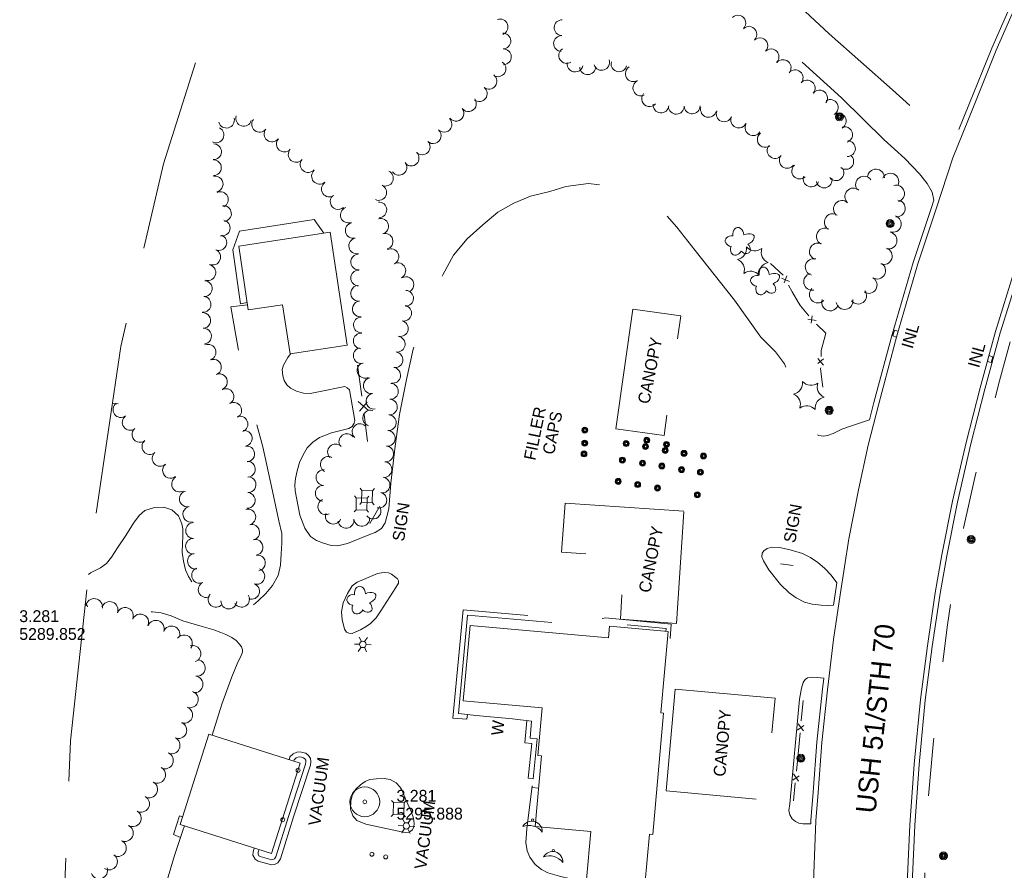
# Model space of a CAD drawing. Header units: feet. Extents: x 189694 to 191878, y 260766 to 262101.
# Tile 4 of 7: x 190568 to 191065, y 261262 to 261692. Entities that reach past the tile are written whole.
import ezdxf
from ezdxf.enums import TextEntityAlignment as Align

# ---------------------------------------------------------------- set-up
doc = ezdxf.new("R2010")
doc.units = ezdxf.units.FT
doc.header["$MEASUREMENT"] = 0
for name, pattern in [('DGN Style 3', [136.13208, 97.2372, -38.89488]), ('DGN Style 4', [155.676757, 77.78976, -38.89488, 0.097237, -38.89488]), ('DGN Style 5', [68.06604, 29.17116, -38.89488])]:
    doc.linetypes.add(name, pattern=pattern)
for name, color, linetype, lineweight in [('E_BLD', 251, 'Continuous', 13), ('E_BLD_Name', 231, 'Continuous', 0), ('E_DRN_Grate', 140, 'Continuous', 0), ('E_DWY', 3, 'DGN Style 3', 0), ('E_LAND_Vegetation', 20, 'Continuous', 0), ('E_MAP_Limits', 20, 'DGN Style 3', 0), ('E_MAP_PassPoints', 43, 'Continuous', 0), ('E_MISCPROP', 43, 'Continuous', 0), ('E_MISCPROP_HvyDash', 251, 'DGN Style 3', 13), ('E_MISCPROP_HvyLine', 251, 'Continuous', 13), ('E_MISCPROP_Railing', 43, 'Continuous', 0), ('E_MISCPROP_Solid', 251, 'Continuous', 0), ('E_PATH_Sidewalk', 3, 'DGN Style 5', 0), ('E_RDWY', 43, 'Continuous', 13), ('E_RDWY_Name', 231, 'Continuous', 0), ('E_UTL_AboveGroundPipe', 43, 'DGN Style 4', 0)]:
    doc.layers.add(name, color=color, linetype=linetype, lineweight=lineweight)
doc.styles.add('Style-IGR_FONT_0', font='IGR_FONT_0.shx')
doc.styles.add('Style-IGR_FONT_1', font='IGR_FONT_1.shx')

# ---------------------------------------------------------------- blocks, each defined once
blk = doc.blocks.new('PP_2')
at = {"layer": 'E_MAP_PassPoints', "color": 43, "linetype": 'Continuous', "lineweight": 0}
for radius in [7.5, 0.96]:
    blk.add_circle((0, 0), radius, dxfattribs=at)
blk = doc.blocks.new('CANOPY')
at = {"layer": 'E_BLD_Name', "color": 230, "linetype": 'Continuous', "lineweight": 0, "style": 'Style-IGR_FONT_0'}
blk.add_text('CANOPY', height=6, rotation=0.0001, dxfattribs=at).set_placement((0, -3.15))
blk = doc.blocks.new('CANOPY_1')
at = {"layer": 'E_BLD_Name', "color": 230, "linetype": 'Continuous', "lineweight": 0, "style": 'Style-IGR_FONT_0'}
blk.add_text('CANOPY', height=6, rotation=359.9998, dxfattribs=at).set_placement((0, -3.15))
blk = doc.blocks.new('WAL')
at = {"layer": 'E_MISCPROP_Railing', "color": 43, "linetype": 'Continuous', "lineweight": 0, "style": 'Style-IGR_FONT_0'}
blk.add_text('W', height=6, rotation=359.9999, dxfattribs=at).set_placement((-2.3, -0.01), align=Align.MIDDLE_LEFT)
blk = doc.blocks.new('INLT')
at = {"layer": 'E_MISCPROP_Railing', "color": 43, "linetype": 'Continuous', "lineweight": 0, "flags": 128}
blk.add_lwpolyline([(3, -2), (3, 0), (0, 0), (0, -2), (3, -2)], dxfattribs=at)
blk = doc.blocks.new('INL')
at = {"layer": 'E_MISCPROP_Railing', "color": 43, "linetype": 'Continuous', "lineweight": 0, "style": 'Style-IGR_FONT_0'}
blk.add_text('INL', height=6, rotation=359.9999, dxfattribs=at).set_placement((-5.79, -2.75))
blk = doc.blocks.new('INLT_3')
at = {"layer": 'E_MISCPROP_Railing', "color": 43, "linetype": 'Continuous', "lineweight": 0, "flags": 128}
blk.add_lwpolyline([(3, -2), (3, 0), (0, 0), (0, -2), (3, -2)], dxfattribs=at)
blk = doc.blocks.new('INL_3')
at = {"layer": 'E_MISCPROP_Railing', "color": 43, "linetype": 'Continuous', "lineweight": 0, "style": 'Style-IGR_FONT_0'}
blk.add_text('INL', height=6, rotation=360, dxfattribs=at).set_placement((-5.79, -2.75))
blk = doc.blocks.new('MHO')
at = {"layer": 'E_DRN_Grate', "color": 12, "linetype": 'Continuous', "lineweight": 0}
for centre, radius in [((0.04, -0.06), 1.5), ((0.04, -0.06), 1.22), ((0.04, -0.07), 0.968), ((0.01, -0.08), 0.605)]:
    blk.add_circle(centre, radius, dxfattribs=at)
blk = doc.blocks.new('FILLER')
at = {"layer": 'E_DRN_Grate', "color": 12, "linetype": 'Continuous', "lineweight": 0, "style": 'Style-IGR_FONT_0'}
for s, p in [('FILLER', (-15.52, 4.33)), ('CAPS', (-10.83, -4.33))]:
    blk.add_text(s, height=6, rotation=359.9999, dxfattribs=at).set_placement(p, align=Align.MIDDLE_LEFT)
blk = doc.blocks.new('GPO')
at = {"layer": 'E_BLD', "color": 230, "linetype": 'Continuous', "lineweight": 0}
blk.add_circle((0.01, 0.02), 1, dxfattribs=at)
blk = doc.blocks.new('PED')
at = {"layer": 'E_UTL_AboveGroundPipe', "color": 251, "linetype": 'Continuous', "lineweight": 13}
for p, q in [((-2.34, 2.71), (-3.29, 3.77)), ((3.06, 2.71), (4.02, 3.77)), ((-3.29, -4.35), (-2.34, -3.29)), ((4.02, -4.35), (3.06, -3.29))]:
    blk.add_line(p, q, dxfattribs=at)
at = {"layer": 'E_UTL_AboveGroundPipe', "color": 251, "linetype": 'Continuous', "lineweight": 13, "flags": 128}
blk.add_lwpolyline([(-2.34, -3.29), (3.06, -3.29), (3.06, 2.71), (-2.34, 2.71)], close=True, dxfattribs=at)
blk = doc.blocks.new('POLE_1')
at = {"layer": 'E_MISCPROP', "color": 1, "linetype": 'Continuous', "lineweight": 0}
for radius in [2.02, 1.51, 1.01, 0.504]:
    blk.add_circle((0.03, -0.09), radius, dxfattribs=at)
blk = doc.blocks.new('LTP_2')
at = {"layer": 'E_MISCPROP', "color": 1, "linetype": 'Continuous', "lineweight": 0}
for p, q in [((-1.61, 0.09), (-4.22, 0.17)), ((-0.78, 1.46), (-1.98, 3.76)), ((0.86, 1.37), (2.22, 3.6)), ((1.66, 0), (4.18, -0.06)), ((-0.86, -1.4), (-2.22, -3.59)), ((0.78, -1.44), (2.02, -3.62))]:
    blk.add_line(p, q, dxfattribs=at)
blk.add_arc((0.02, 0.01), 1.64, 0, 360, dxfattribs=at)
blk = doc.blocks.new('SDSH')
at = {"layer": 'E_MISCPROP_Solid', "color": 230, "linetype": 'Continuous', "lineweight": 0}
blk.add_circle((0.03, 0.01), 0.562, dxfattribs=at)
at = {"layer": 'E_MISCPROP_Solid', "color": 230, "linetype": 'Continuous', "lineweight": 0, "extrusion": (0, 0, -1)}
blk.add_arc((11.02, 2.94), 8.55, 164.3602, 237.3443, dxfattribs=at)
at = {"layer": 'E_MISCPROP_Solid', "color": 230, "linetype": 'Continuous', "lineweight": 0}
blk.add_arc((-5.68, 0.91), 5.22, 262.0001, 56.2985, dxfattribs=at)
blk = doc.blocks.new('GPO_1')
at = {"layer": 'E_BLD', "color": 230, "linetype": 'Continuous', "lineweight": 0}
blk.add_circle((0.02, 0.02), 1, dxfattribs=at)
blk = doc.blocks.new('SIGN_3')
at = {"layer": 'E_MISCPROP', "color": 1, "linetype": 'Continuous', "lineweight": 0, "style": 'Style-IGR_FONT_0'}
blk.add_text('SIGN', height=6, rotation=359.9999, dxfattribs=at).set_placement((0, 0), align=Align.MIDDLE_LEFT)
blk = doc.blocks.new('SIGN_5')
at = {"layer": 'E_MISCPROP', "color": 1, "linetype": 'Continuous', "lineweight": 0, "style": 'Style-IGR_FONT_0'}
blk.add_text('SIGN', height=6, rotation=0.0001, dxfattribs=at).set_placement((0, 0), align=Align.MIDDLE_LEFT)
blk = doc.blocks.new('TREE_1')
at = {"layer": 'E_LAND_Vegetation', "color": 94, "linetype": 'Continuous', "lineweight": 0}
for centre, major_axis, ratio in [((-1.07, 3.38), (0.91, -3.32), 0.782863), ((2.88, 1.66), (-3.52, -1.95), 0.691916), ((-3.74, -0.07), (3.29, -0.08), 0.832022), ((-1.48, -3.66), (1.2, 3.24), 0.716896), ((2.54, -2.64), (-3.34, 3.06), 0.560249)]:
    blk.add_ellipse(centre, major_axis=major_axis, ratio=ratio, start_param=1.570796, end_param=4.712389, dxfattribs=at)
blk = doc.blocks.new('PINEL_3')
at = {"layer": 'E_LAND_Vegetation', "color": 94, "linetype": 'Continuous', "lineweight": 0}
for centre, start, end in [((-8.23, 7.26), 275.2115, 0.9764), ((2.17, 10.66), 215.2115, 300.9764), ((10.31, 3.35), 155.2115, 240.9764), ((-10.49, -3.45), 335.2115, 60.9764), ((8.05, -7.36), 95.2115, 180.9764), ((-2.35, -10.76), 35.2115, 120.9764)]:
    blk.add_arc(centre, 5.72, start, end, dxfattribs=at)
blk = doc.blocks.new('PINEL_2')
at = {"layer": 'E_LAND_Vegetation', "color": 94, "linetype": 'Continuous', "lineweight": 0}
for centre, start, end in [((-8.23, 7.26), 275.2114, 0.9764), ((2.17, 10.66), 215.2114, 300.9764), ((10.31, 3.35), 155.2115, 240.9764), ((-10.49, -3.45), 335.2114, 60.9764), ((8.05, -7.36), 95.2115, 180.9764), ((-2.35, -10.76), 35.2115, 120.9764)]:
    blk.add_arc(centre, 5.72, start, end, dxfattribs=at)
blk = doc.blocks.new('TREE_2')
at = {"layer": 'E_LAND_Vegetation', "color": 94, "linetype": 'Continuous', "lineweight": 0}
for centre, major_axis, ratio in [((-1.07, 3.38), (0.91, -3.32), 0.782863), ((2.88, 1.66), (-3.52, -1.95), 0.691916), ((-3.74, -0.07), (3.29, -0.08), 0.832022), ((-1.48, -3.66), (1.2, 3.24), 0.716896), ((2.54, -2.64), (-3.34, 3.06), 0.560249)]:
    blk.add_ellipse(centre, major_axis=major_axis, ratio=ratio, start_param=1.570796, end_param=4.712389, dxfattribs=at)

msp = doc.modelspace()

# ---------------------------------------------------------------- linework, layer by layer
at = {"layer": 'E_DWY', "color": 2, "linetype": 'DGN Style 3', "lineweight": 0, "flags": 128}
for points in [[(191029.6, 261600.76), (191028.74, 261604.81), (191026.3, 261609.21), (191022.47, 261613.98), (191015.09, 261621.75), (191004.53, 261631.25), (190982.97, 261652.52), (190962.22, 261671.27), (190933.92, 261697.48), (190911.43, 261719.46), (190884.44, 261745.43), (190852.36, 261778.15), (190822.74, 261812.26), (190811.56, 261826.83), (190804.37, 261837.29), (190799.2, 261846.35), (190795.27, 261854.37), (190793.39, 261862.15), (190793.31, 261870.81), (190794.48, 261878.44), (190796.41, 261885.7), (190796.7, 261891.94), (190795.57, 261897.91), (190792.52, 261904.27), (190789.48, 261910.5), (190786.12, 261917.12), (190777.45, 261928.02)], [(190792.23, 261929.25), (190809.79, 261908.19), (190830.67, 261884.11), (190857.76, 261855.4), (190891.1, 261818.6), (190921.14, 261786.12), (190927.29, 261779.03), (190931.43, 261771.76), (190934.07, 261763.62), (190935.6, 261753.35), (190935.04, 261746.94), (190934.43, 261739.51), (190934.32, 261734.44), (190935.5, 261727.9), (190938.65, 261721.98), (190944.66, 261714.88), (190976.8, 261684.76), (191008.81, 261656.54), (191018.61, 261647.74), (191026.14, 261641.15), (191031.5, 261638.37), (191036.64, 261636.66), (191038.37, 261636.34), (191042.33, 261636.42)], [(190747.58, 261432.94), (190750.89, 261434.89), (190752.64, 261437.8), (190753.57, 261440.99), (190754.58, 261444.92), (190755.62, 261457.8), (190757.78, 261476.58), (190760, 261492.47), (190763.41, 261510.2), (190766.9, 261525.56), (190772.23, 261542.89), (190776.16, 261552.65), (190781.85, 261563.01), (190787.14, 261573.04), (190794.11, 261581.2), (190802.06, 261588.23), (190809.55, 261594.7), (190817.73, 261599.29), (190826.08, 261602.74), (190835.76, 261605.08), (190843.97, 261607.73), (190855.41, 261609.15), (190866.28, 261607.99), (190878.41, 261604.99), (190885.8, 261601.71), (190891.71, 261596.47), (190899.94, 261587.19), (190909.2, 261575.4), (190928.95, 261550.21), (190942.24, 261531.64), (190945.67, 261528.2), (190949.65, 261524.23), (190954.26, 261518.15), (190956.85, 261512.03), (190959.59, 261502.03), (190961.34, 261495.61), (190963.55, 261489.67), (190965.75, 261486.19), (190968.54, 261483.42), (190971.64, 261481.9), (190973.92, 261481.53), (190975.9, 261481.93), (190978.86, 261482.86), (190983.27, 261485.07), (190988.59, 261486.94), (190997.15, 261489.84)], [(190602.95, 261411.76), (190604, 261412.59), (190608.99, 261415), (190612.03, 261417.23), (190614.62, 261420.44), (190617.66, 261425.13), (190621.85, 261431.37), (190625.75, 261437.58), (190628.49, 261441.53), (190631.36, 261444.11), (190636.28, 261445.57), (190641.05, 261445.65), (190645.06, 261444.44), (190648.46, 261441.28), (190650.05, 261437.38), (190650.59, 261434.69), (190650.55, 261431.29), (190650.35, 261427.15), (190650.3, 261423.02), (190650.88, 261418.38), (190651.93, 261414), (190653.47, 261410.67), (190655.85, 261406.85), (190660.6, 261401.58), (190664.54, 261397.32), (190667.89, 261394.67), (190670.95, 261392.92), (190673.71, 261391.95), (190676.85, 261391.59), (190680.81, 261392.54), (190684.77, 261395.07), (190688.58, 261398.39), (190692.5, 261402.08), (190695.88, 261406.15), (190698.67, 261411.18), (190699.91, 261416.43), (190700.25, 261422.1), (190700.62, 261427.48), (190700.6, 261432.39), (190699.06, 261438.89), (190695.87, 261453.78), (190690.97, 261476.16), (190683.9, 261502.53), (190678.49, 261525.81), (190674.87, 261546.86), (190683.25, 261547.97)], [(190704.92, 261523.14), (190703.55, 261521.34), (190701.39, 261517.38), (190700.79, 261515.23), (190701.08, 261512.08), (190701.81, 261509.69), (190703.16, 261507.57), (190704.99, 261505.79), (190707.88, 261504.25), (190711.44, 261503.28), (190714.78, 261503.08), (190719.03, 261503.99)], [(190725.65, 261483.28), (190734.44, 261485.45), (190736.08, 261486.46), (190737.08, 261488.22), (190737.32, 261489.47), (190734.66, 261504.9), (190733.54, 261506.03), (190732.4, 261506.65), (190719.03, 261503.99)], [(190725.65, 261483.28), (190719.58, 261480.98), (190716.12, 261478.49), (190713.35, 261475.64), (190711.29, 261472.19), (190709.48, 261468.34), (190708.29, 261464.03), (190707.42, 261460.12), (190707.13, 261456.99), (190707.28, 261453.9), (190709.71, 261441.69), (190712.13, 261435.12), (190715.04, 261430.98), (190717.98, 261428.87), (190721.65, 261427.48), (190725.44, 261426.38), (190728.71, 261426.18), (190733.73, 261427.44), (190746.13, 261432.35), (190747.58, 261432.94)], [(190979.01, 261396.15), (190976.36, 261396.04), (190972.8, 261396.29), (190968.2, 261396.73), (190964.35, 261397.75), (190960.17, 261399.89), (190956.62, 261402.38), (190952.17, 261406.66), (190946.29, 261414), (190943.7, 261418.6), (190942.78, 261420.68), (190942.98, 261422.43), (190943.8, 261423.74), (190945.5, 261424.91), (190947.9, 261425.49), (190951.74, 261425.34), (190957.13, 261424.18), (190963.29, 261422.37), (190967.45, 261420.37), (190971.16, 261417.82), (190974.39, 261414.94), (190977.83, 261411.36), (190980.75, 261407.55)], [(190742.94, 261409.65), (190748.78, 261412.15), (190750.83, 261412.63), (190752.48, 261412.71), (190754.38, 261412.52), (190755.96, 261411.88), (190758.13, 261410.27), (190758.99, 261409.55), (190759.45, 261408.51), (190759.48, 261407.36), (190758.03, 261405.06), (190750.59, 261393.38)], [(190750.59, 261393.38), (190748.17, 261389.9), (190745.33, 261387.04), (190743.17, 261385.39), (190740.2, 261383.82), (190737.92, 261382.67), (190736.11, 261381.99), (190734.3, 261382.04), (190733.23, 261382.59), (190732.22, 261384.16), (190731.05, 261388.97), (190730.62, 261392.9), (190731.5, 261397.39), (190733.73, 261402.15), (190736.13, 261405.92), (190738.62, 261407.88), (190742.94, 261409.65)], [(190665.4, 261330.51), (190670.29, 261346.25), (190675.36, 261360.09), (190677.95, 261366.54), (190680.08, 261370.79), (190680.65, 261372.43), (190680.76, 261373.6), (190680.19, 261375.14), (190679.04, 261376.62), (190677.43, 261378.35), (190675.27, 261379.81), (190672.31, 261381.34), (190669.82, 261382.49), (190666.23, 261383.74), (190660.29, 261385.43), (190650.63, 261388.29), (190644.69, 261390.85), (190639.7, 261392.41), (190635.25, 261392.86), (190632.07, 261392.86), (190628.92, 261392.56), (190625.33, 261392.3), (190621.57, 261392.32), (190618.3, 261393.24), (190615.66, 261394.51), (190613.37, 261395.75), (190611.39, 261396.87), (190608.75, 261398.07), (190606.46, 261398.58), (190604.53, 261398.4), (190601.91, 261397.79), (190601.41, 261397.5)], [(190794.19, 261341.07), (190793.97, 261338.58), (190786.92, 261339.2), (190792.01, 261393.87), (190859.42, 261387.93), (190859.25, 261387.58), (190860.86, 261389.03), (190862.42, 261389.47), (190863.85, 261389.79), (190897.12, 261386.63), (190896.61, 261379.43)], [(190794.19, 261341.07), (190789.64, 261341.47), (190794.27, 261391.16), (190860.94, 261385.29), (190861.3, 261386.06), (190862.1, 261386.78), (190863.03, 261387.05), (190864.01, 261387.27), (190894.46, 261384.37), (190894.36, 261382.99)], [(190974.14, 261359.39), (190970.77, 261359.75), (190967.72, 261359.9), (190965.81, 261359.44), (190964.66, 261358.61), (190963.71, 261357.14), (190962.82, 261354.25), (190961.82, 261348.73), (190956.89, 261295.95), (190956.54, 261292.59), (190956.97, 261290.39), (190958.17, 261288.26), (190959.82, 261286.9), (190961.56, 261286.05), (190963.47, 261285.72), (190967.51, 261285.77)], [(190824.14, 261337.85), (190823.28, 261326.75), (190826.71, 261326.43), (190824.86, 261308.8), (190827.34, 261308.54)], [(190826.64, 261337.66), (190825.97, 261329.01), (190829.46, 261328.69), (190827.34, 261308.54)], [(190704.18, 261318.18), (190704.66, 261319.58), (190706.35, 261321.19), (190708.09, 261322.01), (190709.74, 261322.08), (190711, 261321.84), (190712.69, 261321.45), (190714.09, 261320.29), (190715.09, 261318.77), (190715.13, 261317.25), (190714.96, 261315.47), (190706.45, 261289.25), (190699.83, 261268.14), (190698.54, 261266.07), (190696.79, 261265.3), (190695.28, 261265.05), (190688.67, 261266.96), (190687.04, 261267.88), (190685.97, 261269.92), (190686.16, 261271.61), (190686.39, 261272.83), (190686.67, 261273.56)], [(190706.56, 261317.42), (190706.83, 261318.19), (190707.78, 261319.1), (190708.7, 261319.53), (190709.56, 261319.57), (190710.49, 261319.39), (190711.55, 261319.15), (190712.21, 261318.6), (190712.61, 261317.99), (190712.63, 261317.34), (190712.5, 261315.98), (190704.06, 261290.01), (190697.54, 261269.2), (190696.82, 261268.04), (190696.07, 261267.71), (190695.43, 261267.61), (190689.64, 261269.28), (190688.91, 261269.69), (190688.54, 261270.4), (190688.64, 261271.23), (190688.81, 261272.16), (190689.05, 261272.8)], [(190763.31, 261297.58), (190765.86, 261291.96), (190767.03, 261288.6), (190767.35, 261286.03), (190767.15, 261284.27), (190766.5, 261282.69), (190764.79, 261281.6), (190762.86, 261281.42), (190761.02, 261281.75), (190743.03, 261285.58), (190738.44, 261287.54), (190736.35, 261289.8), (190735.24, 261293.24), (190735.3, 261297.22), (190736.14, 261300.62), (190737.85, 261303.31), (190740.24, 261305.55), (190742.61, 261307.22), (190745.05, 261308.17), (190748.27, 261308.54), (190752.24, 261308.62), (190755.17, 261308.17), (190758.23, 261306.43), (190760.14, 261304.51), (190761.08, 261302.93)], [(190882.08, 261255.13), (190882.02, 261254.6), (190881.62, 261254.27), (190846.29, 261258.01), (190840.68, 261259.29), (190834.8, 261261.06), (190831.55, 261262.64), (190828.5, 261265.17), (190825.7, 261268.89), (190824.37, 261272.23), (190823.63, 261276.36), (190824.29, 261283.28), (190827.34, 261308.54)], [(190761.08, 261302.93), (190763.31, 261297.58)], [(190620.54, 261218.74), (190624.5, 261221.63), (190628.08, 261225.12), (190632.47, 261231.23), (190636.31, 261238.88), (190641.25, 261252.71), (190646.39, 261269.74), (190650.63, 261282.42), (190651.41, 261284.77)]]:
    msp.add_lwpolyline(points, dxfattribs=at)
at = {"layer": 'E_LAND_Vegetation', "color": 94, "linetype": 'Continuous', "lineweight": 0}
for centre, radius, start, end in [((190930.72, 261690.22), 3.99, 314.0845, 134.0846), ((190810.71, 261688.25), 3.98, 289.9441, 109.9441), ((190841.99, 261687.86), 3.99, 88.173, 268.173), ((190936.27, 261684.49), 3.99, 314.0845, 134.0846), ((190812.14, 261681.12), 3.98, 271.7254, 91.7254), ((190841.74, 261679.88), 3.99, 88.173, 268.173), ((190941.88, 261678.8), 3.99, 314.7748, 134.7748), ((190812.38, 261673.17), 3.98, 271.7254, 91.7254), ((190844.32, 261673.85), 3.99, 122.9495, 302.9495), ((190947.5, 261673.13), 3.99, 314.7748, 134.7748), ((190809.67, 261667.11), 3.98, 238.4289, 58.4289), ((190848.54, 261669.49), 3.99, 167.9635, 347.9635), ((190861.98, 261670.33), 3.99, 198.491, 18.491), ((190870.72, 261669.63), 3.99, 164.5555, 344.5555), ((190953.58, 261667.73), 3.99, 319.5311, 139.5311), ((190805.11, 261660.85), 3.98, 232.3051, 52.3051), ((190854.89, 261668.14), 3.99, 182.4402, 2.4402), ((190877.97, 261664.64), 3.99, 120.9018, 300.9018), ((190959.64, 261662.56), 3.99, 319.5311, 139.5311), ((190881.78, 261657.4), 3.99, 114.1058, 294.1058), ((190965.71, 261657.38), 3.99, 319.5311, 139.5311), ((190800.24, 261654.56), 3.98, 232.3051, 52.3051), ((190886.17, 261652.04), 3.99, 140.2982, 320.2982), ((190972, 261652.36), 3.99, 321.573, 141.573), ((190794.77, 261649.47), 3.98, 217.6702, 37.6702), ((190891.93, 261648.86), 3.99, 174.3208, 354.3208), ((190977.37, 261647.56), 3.99, 300.0773, 120.0773), ((190788.48, 261644.61), 3.98, 217.6702, 37.6702), ((190899.65, 261648.19), 3.99, 181.215, 1.215), ((190907.63, 261648.36), 3.99, 181.215, 1.215), ((190915.89, 261646.61), 3.99, 165.3218, 345.3218), ((190923.8, 261644.33), 3.99, 157.1459, 337.1459), ((190981.37, 261640.66), 3.99, 300.0773, 120.0773), ((190672.62, 261641.15), 3.98, 194.7634, 14.7634), ((190681.31, 261642.11), 3.98, 162.9742, 342.9742), ((190689.31, 261639.09), 3.98, 142.0644, 322.0644), ((190782.41, 261639.08), 3.98, 226.3108, 46.3108), ((190931.15, 261641.23), 3.99, 157.1459, 337.1459), ((190938.39, 261637.35), 3.99, 149.5457, 329.5457), ((190667.35, 261633.73), 3.98, 243.1947, 63.1947), ((190695.58, 261634.2), 3.98, 142.0644, 322.0644), ((190776.92, 261633.33), 3.98, 226.3108, 46.3108), ((190944.55, 261631.42), 3.99, 126.6906, 306.6906), ((190984.66, 261633.85), 3.99, 288.6004, 108.6004), ((190666.09, 261625.22), 3.98, 267.3147, 87.3147), ((190701.8, 261629.08), 3.98, 138.8788, 318.8788), ((190771.41, 261627.65), 3.98, 225.1092, 45.1092), ((190986.06, 261626.82), 3.99, 267.2986, 87.2986), ((190707.79, 261623.85), 3.98, 138.8788, 318.8788), ((190765.8, 261622.02), 3.98, 225.1092, 45.1092), ((190949.5, 261625.83), 3.99, 140.8853, 320.8853), ((190666.02, 261617.17), 3.98, 270.2565, 90.2565), ((190713.83, 261618.72), 3.98, 139.7262, 319.7262), ((190759.68, 261617.39), 3.98, 216.5458, 36.5458), ((190955.65, 261620.87), 3.99, 143.3069, 323.3069), ((190985.2, 261620.31), 3.99, 230.3011, 50.3011), ((190719.56, 261612.86), 3.98, 131.6079, 311.6079), ((190752.84, 261611.85), 3.98, 244.9807, 64.9807), ((190961.94, 261615.47), 3.99, 132.488, 312.488), ((190980.22, 261614.61), 3.99, 218.3226, 38.3226), ((191000.43, 261612.2), 4.24, 358.1792, 178.1792), ((191007.72, 261610.12), 4.24, 336.2433, 156.2433), ((190666.89, 261608.94), 3.98, 281.5284, 101.5284), ((190724.55, 261606.4), 3.98, 124.621, 304.621), ((190967.69, 261611.5), 3.99, 159.33, 339.33), ((190974.28, 261610.97), 3.99, 191.935, 11.935), ((190994.36, 261608.58), 4.24, 34.2704, 214.2704), ((190669.57, 261601.03), 3.98, 295.7171, 115.7171), ((190749.47, 261604.65), 3.98, 244.9807, 64.9807), ((190989, 261602.63), 4.24, 47.7804, 227.7804), ((191010.58, 261604.09), 4.24, 285.8634, 105.8634), ((190728.95, 261600.08), 3.98, 132.4189, 312.4189), ((190749.52, 261595.86), 3.98, 273.5121, 93.5121), ((190983.27, 261596.36), 4.24, 47.3679, 227.3679), ((191010.99, 261596.59), 4.24, 262.584, 82.584), ((190671.1, 261593.97), 3.98, 276.2669, 96.2669), ((190734.13, 261593.26), 3.98, 109.8744, 289.8744), ((190978.62, 261589.7), 4.24, 57.1914, 237.1915), ((190670.47, 261586.72), 3.98, 258.2008, 78.2008), ((190736.63, 261585.47), 3.98, 102.5934, 282.5934), ((190750.41, 261587.57), 3.98, 286.4968, 106.4968), ((191008.94, 261588.76), 4.24, 252.3932, 72.3932), ((190752.67, 261579.95), 3.98, 286.4968, 106.4968), ((190974.61, 261582.41), 4.24, 61.6153, 241.6153), ((191006.81, 261580.38), 4.24, 257.315, 77.315), ((190668.75, 261579.34), 3.98, 247.1005, 67.1005), ((190738.36, 261577.71), 3.98, 102.5934, 282.5934), ((190971.11, 261574.83), 4.24, 65.4526, 245.4526), ((190665.66, 261572.01), 3.98, 247.1005, 67.1005), ((190755.58, 261572.24), 3.98, 296.3416, 116.3416), ((191004.4, 261572.52), 4.24, 250.2423, 70.2423), ((190739.31, 261569.55), 3.98, 93.9968, 273.9968), ((190759.11, 261565.11), 3.98, 296.3416, 116.3416), ((190968.99, 261566.96), 4.24, 75.0024, 255.0024), ((190663.22, 261564.19), 3.98, 254.9056, 74.9056), ((190739.34, 261561.47), 3.98, 89.8633, 269.8633), ((191001.03, 261565.17), 4.24, 240.048, 60.048), ((190661.4, 261556.11), 3.98, 265.8407, 85.8407), ((190763.16, 261558.11), 3.98, 300.447, 120.447), ((190968.2, 261559.53), 4.24, 102.3006, 282.3006), ((190996.73, 261557.91), 4.24, 238.7472, 58.7472), ((190739.31, 261553.71), 3.98, 95.98, 275.98), ((190763.01, 261551.22), 3.98, 268.5476, 88.5476), ((190971.08, 261553.09), 4.24, 134.8909, 314.8909), ((190991.42, 261552.52), 4.24, 216.5217, 36.5217), ((190660.83, 261548.18), 3.98, 265.8407, 85.8407), ((190740.15, 261545.8), 3.98, 95.98, 275.98), ((190977.31, 261549.12), 4.24, 160.6795, 340.6795), ((190984.57, 261549.82), 4.24, 190.3438, 10.3438), ((190762.05, 261543.71), 3.98, 257.8677, 77.8677), ((190660.6, 261540.01), 3.98, 273.3477, 93.3477), ((190740.69, 261537.73), 3.98, 91.5517, 271.5517), ((190760.37, 261535.94), 3.98, 257.8677, 77.8677), ((190661.06, 261532.07), 3.98, 273.3477, 93.3477), ((190740.65, 261529.63), 3.98, 86.8307, 266.8307), ((190758.81, 261528.02), 3.98, 261.5867, 81.5867), ((190663.3, 261523.95), 3.98, 289.772, 109.772), ((190740.63, 261522.27), 3.98, 104.5985, 284.5985), ((190666.02, 261516.39), 3.98, 292.4486, 112.4486), ((190757.64, 261520.16), 3.98, 261.5867, 81.5867), ((190742.55, 261514.81), 3.98, 112.4005, 292.4005), ((190756.48, 261512.29), 3.98, 261.5867, 81.5867), ((190669.05, 261509.03), 3.98, 292.4486, 112.4486), ((190745.67, 261507.06), 3.98, 99.8396, 279.8396), ((190672.39, 261501.58), 3.98, 299.406, 119.406), ((190755.38, 261504.26), 3.98, 266.1869, 86.1869), ((190747.03, 261499.22), 3.98, 99.8396, 279.8396), ((190754.85, 261496.33), 3.98, 266.1869, 86.1869), ((190616.76, 261501.88), 3.98, 244.7318, 288.5029), ((190619.33, 261494.99), 3.98, 125.8119, 305.8119), ((190676.29, 261494.65), 3.98, 299.406, 119.406), ((190745.39, 261490.72), 3.98, 75.1314, 255.1314), ((190623.99, 261488.54), 3.98, 125.8119, 305.8119), ((190679.42, 261487.62), 3.98, 291.9989, 111.9989), ((190754.32, 261488.39), 3.98, 266.1869, 86.1869), ((190628.92, 261482.43), 3.98, 128.9896, 308.9896), ((190739.99, 261483.87), 3.98, 48.8344, 228.8344), ((190681.6, 261480.46), 3.98, 278.876, 98.876), ((190733.37, 261478.8), 3.98, 36.2633, 216.2633), ((190753.79, 261480.46), 3.98, 266.1869, 86.1869), ((190633.94, 261476.28), 3.98, 129.2656, 309.2656), ((190682.82, 261472.6), 3.98, 278.876, 98.876), ((190727.66, 261473.59), 3.98, 43.1788, 223.1788), ((190753, 261472.64), 3.98, 263.357, 83.357), ((190639.13, 261470.36), 3.98, 131.7661, 311.7661), ((190724.01, 261467.3), 3.98, 62.3941, 242.3941), ((190644.35, 261464.3), 3.98, 130.4399, 310.4399), ((190683.2, 261464.86), 3.98, 272.5497, 92.5497), ((190721.79, 261460.69), 3.98, 87.4878, 267.4878), ((190752.08, 261464.74), 3.98, 263.357, 83.357), ((190648.93, 261457.38), 3.98, 117.9721, 297.9721), ((190683.51, 261457.09), 3.98, 267.2525, 87.2525), ((190751.16, 261456.84), 3.98, 263.357, 83.357), ((190721.44, 261452.74), 3.98, 87.4878, 267.4878), ((190652.82, 261449.89), 3.98, 102.8569, 282.8569), ((190683.13, 261449.15), 3.98, 267.2525, 87.2525), ((190749.54, 261449.29), 3.98, 256.6362, 76.6362), ((190654.59, 261442.14), 3.98, 102.8569, 282.8569), ((190722.76, 261445.96), 3.98, 113.736, 293.736), ((190746.62, 261443.74), 3.98, 217.3061, 37.3061), ((190683.38, 261440.73), 3.98, 283.9346, 103.9346), ((190726.51, 261441.16), 3.98, 156.6911, 336.6911), ((190740.9, 261440.04), 3.98, 186.7564, 6.7564), ((190656.01, 261433.92), 3.98, 89.7315, 269.7315), ((190685.3, 261433.01), 3.98, 283.9346, 103.9346), ((190733, 261439.11), 3.98, 186.7564, 6.7564), ((190655.98, 261425.97), 3.98, 89.7315, 269.7315), ((190687.04, 261425.43), 3.98, 278.8044, 98.8044), ((190656.95, 261418.44), 3.98, 100.1332, 280.1332), ((190688.25, 261417.56), 3.98, 278.8044, 98.8044), ((190659.05, 261411.31), 3.98, 114.5313, 294.5313), ((190687.92, 261410.75), 3.98, 250.6996, 70.6996), ((190662.35, 261404.08), 3.98, 114.5313, 294.5313), ((190685.29, 261403.25), 3.98, 250.6996, 70.6996), ((190667.34, 261399.13), 3.98, 139.5584, 319.5584), ((190680.25, 261399.22), 3.98, 212.2833, 32.2833), ((190598.31, 261394.5), 4.19, 11.3754, 42.7006), ((190605.84, 261395.33), 4.19, 350.8308, 170.8308), ((190613.66, 261393.81), 4.19, 339.145, 159.145), ((190621.42, 261390.84), 4.19, 336.9989, 156.9989), ((190673.79, 261398.27), 3.98, 177.4713, 357.4713), ((190629.13, 261387.56), 4.19, 336.9989, 156.9989), ((190636.99, 261384.37), 4.19, 339.9907, 159.9907), ((190644.87, 261381.51), 4.19, 339.9907, 159.9907), ((190651.19, 261376.97), 4.19, 323.1173, 143.1173), ((190655.5, 261371.67), 4.19, 288.0729, 108.0729), ((190657.67, 261364.53), 4.19, 262.4288, 82.4288), ((190656.56, 261356.22), 4.19, 262.4288, 82.4288), ((190654.16, 261348.61), 4.19, 251.1541, 71.1541), ((190651.3, 261340.79), 4.19, 249.5523, 69.5523), ((190648.35, 261333.07), 4.19, 246.2038, 66.2038), ((190644.96, 261325.4), 4.19, 246.2038, 66.2038), ((190641.58, 261317.73), 4.19, 246.2038, 66.2038), ((190637.69, 261310.5), 4.19, 241.1992, 61.1992), ((190633.65, 261303.16), 4.19, 241.1992, 61.1992), ((190629.53, 261295.89), 4.19, 240.3435, 60.3435), ((190625.38, 261288.61), 4.19, 240.3435, 60.3435), ((190621.36, 261281.08), 4.19, 245.0414, 65.0414), ((190617.82, 261273.48), 4.19, 245.0414, 65.0414), ((190613.4, 261266.74), 4.19, 235.9201, 55.9201), ((190608.37, 261262.2), 4.19, 199.7715, 19.7715)]:
    msp.add_arc(centre, radius, start, end, dxfattribs=at)
at = {"layer": 'E_MAP_Limits', "color": 3, "linetype": 'DGN Style 3', "lineweight": 0, "flags": 128}
msp.add_lwpolyline([(190756.57, 261923.28), (190708.09, 261813.27), (190668.58, 261706.4), (190640.83, 261619.13), (190619.32, 261526.94), (190604.91, 261429.91), (190593.87, 261327.71), (190590.83, 261251.4), (190591.98, 261167.39), (190595.46, 261104.98), (190610.39, 260914.49)], dxfattribs=at)
at = {"layer": 'E_MISCPROP', "color": 1, "linetype": 'Continuous', "lineweight": 0}
for p, q in [((190744.91, 261437.48), (190749.45, 261445.42)), ((190952.2, 261417.1), (190958.64, 261416.25))]:
    msp.add_line(p, q, dxfattribs=at)
at = {"layer": 'E_MISCPROP_HvyDash', "color": 230, "linetype": 'DGN Style 3', "lineweight": 13, "flags": 128}
msp.add_lwpolyline([(190721.77, 261584.06), (190716.92, 261590.92), (190679.24, 261585.04), (190675.85, 261575.62), (190679.74, 261548.45), (190683.09, 261549.01)], dxfattribs=at)
for points in [[(190869.18, 261485.25), (190877.64, 261545.72), (190901.91, 261542.32), (190893.45, 261481.86)], [(190903.45, 261443.67), (190843.59, 261447.8), (190841.71, 261422.91), (190873.41, 261420.86), (190871.5, 261389.18), (190899.75, 261386.96)], [(190899.14, 261353.8), (190894.48, 261302.41), (190944.81, 261297.83), (190949.48, 261349.23)]]:
    msp.add_lwpolyline(points, close=True, dxfattribs=at)
at = {"layer": 'E_MISCPROP_HvyLine', "color": 230, "linetype": 'Continuous', "lineweight": 13, "flags": 128}
for points in [[(190704.72, 261523.11), (190700.97, 261547.98), (190700.97, 261547.98), (190700.97, 261547.98), (190683.64, 261545.37), (190683.64, 261545.37), (190678.78, 261577.58), (190678.78, 261577.58), (190724.98, 261584.55), (190733.59, 261527.47), (190733.59, 261527.47), (190733.59, 261527.47)], [(190649.23, 261285.47), (190649.23, 261285.47), (190663.72, 261331.04), (190709.77, 261316.4), (190709.77, 261316.4), (190695.28, 261270.83), (190695.28, 261270.83), (190649.23, 261285.47)]]:
    msp.add_lwpolyline(points, close=True, dxfattribs=at)
msp.add_lwpolyline([(190883.78, 261254.98), (190886.06, 261280.54), (190887.74, 261280.39), (190887.74, 261280.39), (190893.22, 261341.71), (190891.89, 261341.82), (190891.89, 261341.82), (190895.56, 261382.88), (190895.56, 261382.88), (190895.56, 261382.88), (190865.88, 261385.54), (190865.88, 261385.54), (190865.37, 261379.79), (190795.55, 261386.03), (190795.55, 261386.03), (190792.15, 261347.95), (190792.15, 261347.95), (190831.94, 261344.39), (190831.94, 261344.39), (190831.94, 261344.39), (190829.78, 261320.26), (190831.64, 261320.09), (190831.64, 261320.09), (190828.45, 261284.39), (190856.57, 261281.87), (190856.57, 261281.87), (190854.41, 261257.61)], dxfattribs=at)
at = {"layer": 'E_MISCPROP_Railing', "color": 43, "linetype": 'Continuous', "lineweight": 0}
for p, q in [((190952.81, 261561.34), (190956.82, 261559.76)), ((190955.39, 261562.51), (190954.05, 261559.07)), ((190966.02, 261540.62), (190970.28, 261539.96)), ((190968.28, 261542.33), (190967.73, 261538.68)), ((190973.98, 261520.6), (190971.14, 261518.25)), ((190971.16, 261520.84), (190973.89, 261517.5)), ((190744.24, 261494.58), (190739.08, 261499.13)), ((190739.73, 261494.22), (190743.61, 261498.67)), ((190960.86, 261333.14), (190963.98, 261335.41)), ((190963.79, 261332.71), (190961.16, 261336.36)), ((190961.41, 261307.37), (190958.78, 261311.03)), ((190958.48, 261307.8), (190961.6, 261310.08))]:
    msp.add_line(p, q, dxfattribs=at)
at = {"layer": 'E_MISCPROP_Railing', "color": 43, "linetype": 'Continuous', "lineweight": 0, "flags": 128}
for points in [[(190947.26, 261568.83), (190953.57, 261562.84)], [(190956.34, 261557.83), (190958.1, 261554.41), (190961.22, 261549.24)], [(190961.22, 261549.24), (190962.37, 261547.33), (190966.53, 261542.38)], [(190970.4, 261538.13), (190975.07, 261533.58), (190974.22, 261530.32)], [(190974.22, 261530.32), (190972.8, 261524.88), (190972.71, 261521.8)], [(190740.85, 261501.76), (190738.77, 261517.43)], [(190972.53, 261516.06), (190972.51, 261515.56), (190973.7, 261506.24)], [(190743.87, 261478.88), (190742.05, 261492.65)], [(190962.67, 261337.79), (190963.64, 261348.08)], [(190961.26, 261322.75), (190962.11, 261331.8)], [(190960.29, 261312.45), (190961.26, 261322.75)], [(190958.88, 261297.41), (190959.73, 261306.47)]]:
    msp.add_lwpolyline(points, dxfattribs=at)
at = {"layer": 'E_MISCPROP_Railing', "color": 43, "linetype": 'Continuous', "lineweight": 13, "flags": 128}
msp.add_lwpolyline([(190826.64, 261337.66), (190816.99, 261338.8), (190798.54, 261340.47), (190794.19, 261341.07)], dxfattribs=at)
at = {"layer": 'E_PATH_Sidewalk', "color": 2, "linetype": 'DGN Style 5', "lineweight": 0, "flags": 128}
for points in [[(191142.9, 261718.52), (191141.32, 261717.48), (191139.89, 261715.56), (191125.26, 261682.55), (191110.92, 261650.22), (191100.51, 261624.1), (191086.76, 261587.23), (191078.84, 261564.07), (191070.03, 261535.72), (191062.74, 261509.55), (191056.65, 261485.48), (191050.66, 261462.25), (191044.63, 261435.15), (191040.15, 261410.02), (191036.62, 261386.36), (191033.04, 261359.1), (191029.49, 261327.77), (191026.91, 261298.95), (191025.45, 261270.37), (191024.55, 261244.53), (191024.25, 261216.01), (191024.62, 261190.07), (191025.64, 261171.45)], [(190826.82, 261304.19), (190830.19, 261303.86)], [(190649.47, 261278.96), (190645.84, 261280.38), (190648.91, 261289.82), (190650.46, 261289.34)]]:
    msp.add_lwpolyline(points, dxfattribs=at)
at = {"layer": 'E_RDWY', "color": 30, "linetype": 'Continuous', "lineweight": 13, "flags": 128}
for points in [[(191042.33, 261636.42), (191047.35, 261648.9), (191058.87, 261677.55), (191074.33, 261712.85), (191088.69, 261744.97), (191111.1, 261795.05), (191121.33, 261818.03), (191132.05, 261842.18), (191133.95, 261846.42)], [(191134.91, 261719.66), (191134.24, 261718.15), (191118.68, 261683.49), (191103.96, 261649.56), (191092.17, 261620.02), (191081.45, 261590.79), (191072.81, 261564.67), (191063.2, 261533.73), (191055.42, 261505.39), (191048.36, 261477.76), (191041.56, 261448.16), (191036.14, 261421.12), (191032.83, 261402.04), (191028.85, 261375.3), (191025.33, 261348.31), (191022.2, 261315.72), (191019.98, 261285.02), (191018.67, 261255.59), (191018.21, 261226.97), (191018.31, 261203), (191019.06, 261176.71), (191019.39, 261171.07)], [(190968.53, 261247.59), (190970.08, 261287.34), (190971.22, 261301.63), (190973.08, 261326.83), (190975.93, 261353.44), (190979.03, 261378.83), (190982.3, 261401.38), (190986.81, 261429.67), (190991.57, 261454.42), (190996.43, 261477), (191001.8, 261497.9), (191011, 261532.24), (191021.61, 261568.58), (191030.76, 261596.32), (191039.27, 261622.1), (191049.67, 261647.97), (191061.17, 261676.58), (191076.61, 261711.84)], [(190997.15, 261489.84), (190999.38, 261498.54), (191008.59, 261532.91), (191019.22, 261569.32), (191028.39, 261597.1), (191029.6, 261600.76)], [(191070.43, 261565.43), (191060.8, 261534.43), (191053, 261506.02), (191045.93, 261478.35), (191039.12, 261448.69), (191033.68, 261421.58), (191030.37, 261402.44), (191026.38, 261375.65), (191022.85, 261348.59), (191019.71, 261315.92), (191017.48, 261285.17), (191016.17, 261255.67)], [(190979.01, 261396.15), (190979.83, 261401.76), (190980.75, 261407.55)], [(190967.51, 261285.77), (190967.58, 261287.49), (190968.72, 261301.82), (190970.59, 261327.05), (190973.45, 261353.73), (190974.14, 261359.39)]]:
    msp.add_lwpolyline(points, dxfattribs=at)

# ---------------------------------------------------------------- block references
at = {"layer": 'E_BLD', "color": 230, "linetype": 'Continuous', "lineweight": 0}
for name, p, xscale, yscale, zscale, rotation in [('GPO_1', (190708.79, 261312.8), 0.9999995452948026, 0.9999995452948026, 0.9999995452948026, 94.81830285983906), ('GPO_1', (190701.05, 261287.8), 0.9999995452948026, 0.9999995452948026, 0.9999995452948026, 94.81830285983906), ('GPO', (190746.02, 261270.41), 0.9999982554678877, 0.9999982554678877, 0.9999982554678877, 78.57181339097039), ('GPO', (190752.99, 261269.06), 0.9999982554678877, 0.9999982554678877, 0.9999982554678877, 78.57181339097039)]:
    msp.add_blockref(name, p, dxfattribs=dict(at, xscale=xscale, yscale=yscale, zscale=zscale, rotation=rotation))
at = {"layer": 'E_BLD_Name', "color": 230, "linetype": 'Continuous', "lineweight": 0}
for name, p, xscale, yscale, zscale, rotation in [('CANOPY_1', (190882.9, 261498.12), 1.000000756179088, 1.000000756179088, 1.000000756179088, 78.7106311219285), ('CANOPY_1', (190883.37, 261402.76), 1.000000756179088, 1.000000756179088, 1.000000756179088, 78.7106311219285), ('CANOPY', (190921.2, 261309.72), 1.000001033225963, 1.000001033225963, 1.000001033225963, 84.87291619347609)]:
    msp.add_blockref(name, p, dxfattribs=dict(at, xscale=xscale, yscale=yscale, zscale=zscale, rotation=rotation))
at = {"layer": 'E_DRN_Grate', "color": 12, "linetype": 'Continuous', "lineweight": 0}
for name, p, xscale, yscale, zscale, rotation in [('FILLER', (190832.88, 261483.99), 0.9999982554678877, 0.9999982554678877, 0.9999982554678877, 78.57181339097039), ('MHO', (190853.42, 261484.59), 0.9999978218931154, 0.9999978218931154, 0.9999978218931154, 95.20211033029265), ('MHO', (190853.38, 261478.01), 0.9999978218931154, 0.9999978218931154, 0.9999978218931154, 95.20211033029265), ('MHO', (190884.69, 261479.47), 0.9999978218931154, 0.9999978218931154, 0.9999978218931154, 95.20211033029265), ('MHO', (190874.29, 261477.78), 0.9999978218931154, 0.9999978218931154, 0.9999978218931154, 95.20211033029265), ('MHO', (190884.04, 261476.3), 0.9999978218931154, 0.9999978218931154, 0.9999978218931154, 95.20211033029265), ('MHO', (190893.98, 261474.33), 0.9999978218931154, 0.9999978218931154, 0.9999978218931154, 95.20211033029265), ('MHO', (190894.64, 261477.36), 0.9999978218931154, 0.9999978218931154, 0.9999978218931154, 95.20211033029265), ('MHO', (190853.02, 261472.56), 0.9999978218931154, 0.9999978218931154, 0.9999978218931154, 95.20211033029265), ('MHO', (190872.39, 261469.44), 0.9999978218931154, 0.9999978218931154, 0.9999978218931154, 95.20211033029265), ('MHO', (190903.51, 261472.83), 0.9999978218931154, 0.9999978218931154, 0.9999978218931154, 95.20211033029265), ('MHO', (190913.32, 261471.5), 0.9999978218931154, 0.9999978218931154, 0.9999978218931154, 95.20211033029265), ('MHO', (190882.58, 261467.86), 0.9999978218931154, 0.9999978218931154, 0.9999978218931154, 95.20211033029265), ('MHO', (190892.33, 261466.45), 0.9999978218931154, 0.9999978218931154, 0.9999978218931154, 95.20211033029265), ('MHO', (190902.25, 261464.62), 0.9999978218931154, 0.9999978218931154, 0.9999978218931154, 95.20211033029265), ('MHO', (190911.76, 261463.34), 0.9999978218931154, 0.9999978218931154, 0.9999978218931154, 95.20211033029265), ('MHO', (190870.28, 261458.69), 0.9999978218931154, 0.9999978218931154, 0.9999978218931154, 95.20211033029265), ('MHO', (190880.11, 261457.08), 0.9999978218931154, 0.9999978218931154, 0.9999978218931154, 95.20211033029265), ('MHO', (190890.11, 261455.33), 0.9999978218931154, 0.9999978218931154, 0.9999978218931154, 95.20211033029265), ('MHO', (190910.22, 261451.92), 0.9999978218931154, 0.9999978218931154, 0.9999978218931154, 95.20211033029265)]:
    msp.add_blockref(name, p, dxfattribs=dict(at, xscale=xscale, yscale=yscale, zscale=zscale, rotation=rotation))
at = {"layer": 'E_LAND_Vegetation', "color": 94, "linetype": 'Continuous', "lineweight": 0, "xscale": 0.9999998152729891, "yscale": 0.9999998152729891, "zscale": 0.9999998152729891, "rotation": 66.0965941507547}
for name, p in [('TREE_1', (190931.3, 261579.63)), ('PINEL_3', (190938.27, 261570.13)), ('TREE_1', (190944.09, 261559.62)), ('PINEL_2', (190966.56, 261502.17)), ('TREE_2', (190740.33, 261398.43))]:
    msp.add_blockref(name, p, dxfattribs=at)
at = {"layer": 'E_MAP_PassPoints', "color": 43, "linetype": 'Continuous', "lineweight": 0, "xscale": 1.000000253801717, "yscale": 1.000000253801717, "zscale": 1.000000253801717, "rotation": 0.04082111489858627}
msp.add_blockref('PP_2', (190742.44, 261296.9), dxfattribs=at)
at = {"layer": 'E_MISCPROP', "color": 1, "linetype": 'Continuous', "lineweight": 0}
for name, p, xscale, yscale, zscale, rotation in [('POLE_1', (190982.06, 261642.74), 1.000000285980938, 1.000000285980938, 1.000000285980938, 178.6004704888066), ('POLE_1', (191007.57, 261588.83), 1.000000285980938, 1.000000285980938, 1.000000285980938, 178.6004704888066), ('POLE_1', (190976.86, 261494.52), 1.000000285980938, 1.000000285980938, 1.000000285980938, 178.6004704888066), ('SIGN_5', (190759.25, 261428.62), 1.000000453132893, 1.000000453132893, 1.000000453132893, 81.44193882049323), ('SIGN_3', (190956.69, 261427.92), 0.9999982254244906, 0.9999982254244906, 0.9999982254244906, 79.72694009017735), ('POLE_1', (191048.5, 261429.27), 1.000000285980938, 1.000000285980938, 1.000000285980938, 178.6004704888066), ('LTP_2', (190741.46, 261376.42), 1.000000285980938, 1.000000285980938, 1.000000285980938, 178.6004704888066), ('POLE_1', (190962.6, 261318.8), 1.000000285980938, 1.000000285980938, 1.000000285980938, 178.6004704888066), ('LTP_2', (190763.41, 261284.72), 1.000000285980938, 1.000000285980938, 1.000000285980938, 178.6004704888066), ('POLE_1', (191034.55, 261269.53), 1.000000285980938, 1.000000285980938, 1.000000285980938, 178.6004704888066)]:
    msp.add_blockref(name, p, dxfattribs=dict(at, xscale=xscale, yscale=yscale, zscale=zscale, rotation=rotation))
at = {"layer": 'E_MISCPROP_Railing', "color": 43, "linetype": 'Continuous', "lineweight": 0}
for name, p, xscale, yscale, zscale, rotation in [('INLT_3', (191011.67, 261534.53), 1.000001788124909, 1.000001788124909, 1.000001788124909, 253.712709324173), ('INL_3', (191017.87, 261531.72), 1.000001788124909, 1.000001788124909, 1.000001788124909, 73.71270932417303), ('INL', (191051.36, 261522.04), 0.999999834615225, 0.999999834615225, 0.999999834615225, 74.64776989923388), ('INLT', (191056.65, 261519.34), 0.999999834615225, 0.999999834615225, 0.999999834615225, 74.64776989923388), ('WAL', (190809.4, 261332.77), 0.9999999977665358, 0.9999999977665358, 0.9999999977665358, 84.52135791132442)]:
    msp.add_blockref(name, p, dxfattribs=dict(at, xscale=xscale, yscale=yscale, zscale=zscale, rotation=rotation))
at = {"layer": 'E_MISCPROP_Solid', "color": 230, "linetype": 'Continuous', "lineweight": 0, "xscale": 0.9999995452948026, "yscale": 0.9999995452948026, "zscale": 0.9999995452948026, "rotation": 94.81830285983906}
for p in [(190827.18, 261287.67), (190837.63, 261272.29)]:
    msp.add_blockref('SDSH', p, dxfattribs=at)
at = {"layer": 'E_UTL_AboveGroundPipe', "color": 251, "linetype": 'Continuous', "lineweight": 13, "xscale": 1.000000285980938, "yscale": 1.000000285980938, "zscale": 1.000000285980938, "rotation": 178.6004704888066}
for p in [(190743.95, 261450.8), (190741.12, 261446.99), (190759.82, 261293.14)]:
    msp.add_blockref('PED', p, dxfattribs=at)

# ---------------------------------------------------------------- texts
at = {"layer": 'E_BLD_Name', "color": 230, "linetype": 'Continuous', "lineweight": 0, "style": 'Style-IGR_FONT_1'}
for p in [(190716.91, 261284.95), (190770.41, 261262.97)]:
    msp.add_text('VACUUM', height=6, rotation=82.2623, dxfattribs=at).set_placement(p, align=Align.MIDDLE_LEFT)
at = {"layer": 'E_MAP_PassPoints', "color": 43, "linetype": 'Continuous', "lineweight": 0, "style": 'Style-IGR_FONT_0'}
for s, p in [('3.281', (190568.01, 261387.66)), ('5289.852', (190568.02, 261378.66)), ('3.281', (190758.44, 261296.92)), ('5295.888', (190758.44, 261287.92))]:
    msp.add_text(s, height=6, rotation=0.0407, dxfattribs=at).set_placement(p)
at = {"layer": 'E_RDWY_Name', "color": 30, "linetype": 'Continuous', "lineweight": 0, "style": 'Style-IGR_FONT_0', "width": 0.999969}
msp.add_text('USH 51/STH 70', height=10, rotation=84.0508, dxfattribs=at).set_placement((191000.19, 261290.78))

doc.saveas('drawing.dxf')
